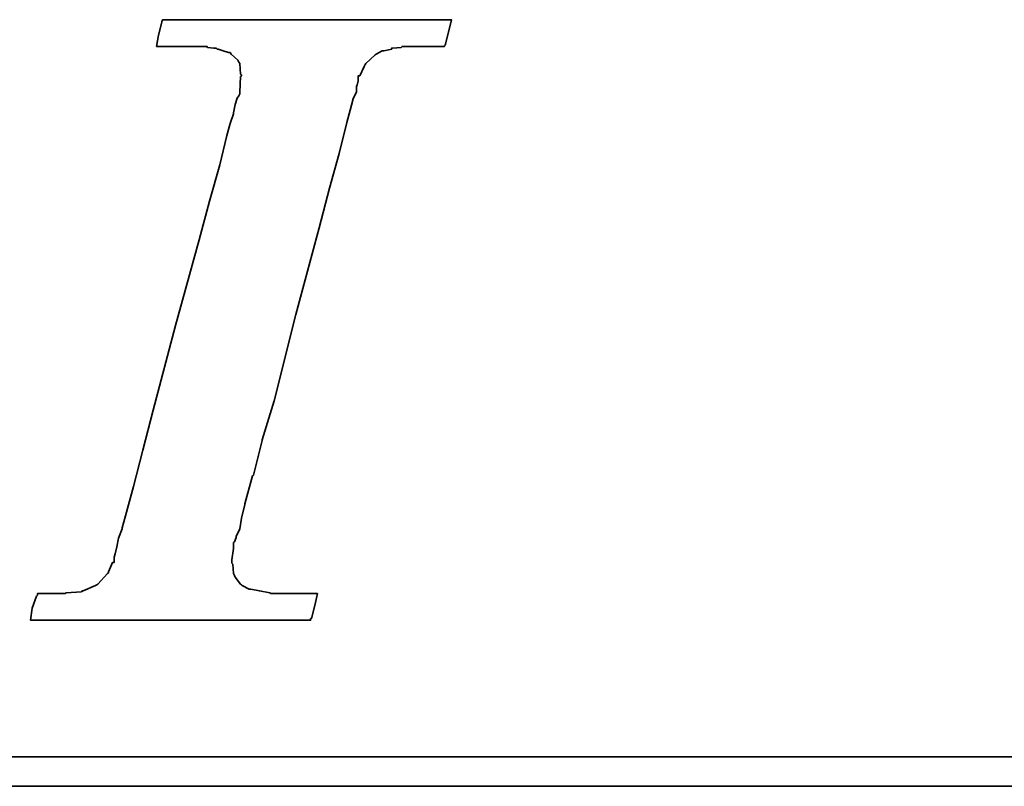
# Model space of a CAD drawing. Header units: millimetres. Extents: x -69 to 243, y -95 to 112.
# Tile 32 of 50: x 152.64 to 155.14, y 2.12 to 4.06. Entities that reach past the tile are written whole.
import ezdxf

# ---------------------------------------------------------------- set-up
doc = ezdxf.new("R2010")
doc.units = ezdxf.units.MM
doc.layers.add('DIM', color=4, linetype='Continuous')
doc.layers.add('layer 1', color=7, linetype='Continuous')

# ---------------------------------------------------------------- blocks, each defined once
blk = doc.blocks.new('TBI MOTION logo(完整正式版)')
at = {"layer": 'layer 1', "color": 22, "lineweight": 35}
for points, knots in [([(-40.59125, -7.94375), (-40.59125, -7.94375), (-40.97375, -7.94375), (-40.97375, -7.94375), (-40.97375, -7.94375), (-40.97375, -7.94375), (-41.38125, -7.94375), (-41.38125, -7.94375), (-41.38125, -7.94375), (-41.38125, -7.94375), (-41.54875, -7.94375), (-41.54875, -7.94375), (-41.54875, -7.94375), (-41.54875, -7.94375), (-41.59875, -7.94375), (-41.59875, -7.94375), (-41.59875, -7.94375), (-41.59875, -7.94375), (-41.88375, -7.94375), (-41.88375, -7.94375), (-41.88375, -7.94375), (-41.88375, -7.94375), (-41.90875, -7.91875), (-41.90875, -7.91875), (-41.90875, -7.91875), (-41.90875, -7.91875), (-42.19875, -7.87125), (-42.19875, -7.87125), (-42.19875, -7.87125), (-42.19875, -7.87125), (-42.43875, -7.82375), (-42.43875, -7.82375), (-42.43875, -7.82375), (-42.43875, -7.82375), (-42.45875, -7.82375), (-42.45875, -7.82375), (-42.45875, -7.82375), (-42.45875, -7.82375), (-42.48625, -7.82375), (-42.48625, -7.82375), (-42.48625, -7.82375), (-42.48625, -7.82375), (-42.67625, -7.72375), (-42.67625, -7.72375), (-42.67625, -7.72375), (-42.67625, -7.72375), (-42.70125, -7.70375), (-42.70125, -7.70375), (-42.70125, -7.70375), (-42.70125, -7.70375), (-42.72375, -7.67875), (-42.72375, -7.67875), (-42.72375, -7.67875), (-42.72375, -7.67875), (-42.86875, -7.48875), (-42.86875, -7.48875), (-42.86875, -7.48875), (-42.86875, -7.48875), (-42.89375, -7.43875), (-42.89375, -7.43875), (-42.89375, -7.43875), (-42.89375, -7.43875), (-42.91875, -7.38875), (-42.91875, -7.38875), (-42.91875, -7.38875), (-42.91875, -7.38875), (-42.93875, -7.12875), (-42.93875, -7.12875), (-42.93875, -7.12875), (-42.93875, -7.12875), (-42.96375, -7.10375), (-42.96375, -7.10375), (-42.96375, -7.10375), (-42.96375, -7.10375), (-42.96375, -7.05375), (-42.96375, -7.05375), (-42.96375, -7.05375), (-42.96375, -7.05375), (-42.96375, -7.00875), (-42.96375, -7.00875), (-42.96375, -7.00875), (-42.96375, -7.00875), (-42.91875, -6.69625), (-42.91875, -6.69625), (-42.91875, -6.69625), (-42.91875, -6.69625), (-42.91875, -6.62375), (-42.91875, -6.62375), (-42.91875, -6.62375), (-42.91875, -6.62375), (-42.91875, -6.59625), (-42.91875, -6.59625), (-42.91875, -6.59625), (-42.91875, -6.59625), (-42.91875, -6.57375), (-42.91875, -6.57375), (-42.91875, -6.57375), (-42.91875, -6.57375), (-42.91875, -6.52875), (-42.91875, -6.52875), (-42.91875, -6.52875), (-42.91875, -6.52875), (-42.89375, -6.50375), (-42.89375, -6.50375), (-42.89375, -6.50375), (-42.89375, -6.50375), (-42.84375, -6.38375), (-42.84375, -6.38375), (-42.84375, -6.38375), (-42.84375, -6.38375), (-42.84375, -6.35875), (-42.84375, -6.35875), (-42.84375, -6.35875), (-42.84375, -6.35875), (-42.74625, -6.14375), (-42.74625, -6.14375), (-42.74625, -6.14375), (-42.74625, -6.14375), (-42.70125, -5.85375), (-42.70125, -5.85375), (-42.70125, -5.85375), (-42.70125, -5.85375), (-42.60375, -5.47125), (-42.60375, -5.47125), (-42.60375, -5.47125), (-42.60375, -5.47125), (-42.60375, -5.44875), (-42.60375, -5.44875), (-42.60375, -5.44875), (-42.60375, -5.44875), (-42.38875, -4.67875), (-42.38875, -4.67875), (-42.38875, -4.67875), (-42.38875, -4.67875), (-42.36375, -4.65375), (-42.36375, -4.65375), (-42.36375, -4.65375), (-42.36375, -4.65375), (-42.12375, -3.69625), (-42.12375, -3.69625), (-42.12375, -3.69625), (-42.12375, -3.69625), (-42.12375, -3.67374), (-42.12375, -3.67374), (-42.12375, -3.67374), (-42.12375, -3.67374), (-41.78875, -2.59374), (-41.78875, -2.59374), (-41.78875, -2.59374), (-41.78875, -2.59374), (-41.18875, -0.19375), (-41.18875, -0.19375), (-41.18875, -0.19375), (-41.18875, -0.19375), (-40.54375, 2.20624), (-40.54375, 2.20624), (-40.54375, 2.20624), (-40.54375, 2.20624), (-40.25375, 3.30875), (-40.25375, 3.30875), (-40.25375, 3.30875), (-40.25375, 3.30875), (-39.98875, 4.27125), (-39.98875, 4.27125), (-39.98875, 4.27125), (-39.98875, 4.27125), (-39.77375, 5.13125), (-39.77375, 5.13125), (-39.77375, 5.13125), (-39.77375, 5.13125), (-39.67875, 5.47125), (-39.67875, 5.47125), (-39.67875, 5.47125), (-39.67875, 5.47125), (-39.60375, 5.75625), (-39.60375, 5.75625), (-39.60375, 5.75625), (-39.60375, 5.75625), (-39.60375, 5.78125), (-39.60375, 5.78125), (-39.60375, 5.78125), (-39.60375, 5.78125), (-39.50875, 5.97125), (-39.50875, 5.97125), (-39.50875, 5.97125), (-39.50875, 5.97125), (-39.50875, 6.13875), (-39.50875, 6.13875), (-39.50875, 6.13875), (-39.50875, 6.13875), (-39.48625, 6.16625), (-39.48625, 6.16625), (-39.48625, 6.16625), (-39.48625, 6.16625), (-39.46125, 6.28625), (-39.46125, 6.28625), (-39.46125, 6.28625), (-39.46125, 6.28625), (-39.46125, 6.42625), (-39.46125, 6.42625), (-39.46125, 6.42625), (-39.46125, 6.42625), (-39.41375, 6.42625), (-39.41375, 6.42625), (-39.41375, 6.42625), (-39.41375, 6.42625), (-39.29375, 6.69125), (-39.29375, 6.69125), (-39.29375, 6.69125), (-39.29375, 6.69125), (-39.26875, 6.74125), (-39.26875, 6.74125), (-39.26875, 6.74125), (-39.26875, 6.74125), (-39.24375, 6.76625), (-39.24375, 6.76625), (-39.24375, 6.76625), (-39.24375, 6.76625), (-38.98375, 7.00624), (-38.98375, 7.00624), (-38.98375, 7.00624), (-38.98375, 7.00624), (-38.95625, 7.02624), (-38.95625, 7.02624), (-38.95625, 7.02624), (-38.95625, 7.02624), (-38.78875, 7.12624), (-38.78875, 7.12624), (-38.78875, 7.12624), (-38.78875, 7.12624), (-38.76375, 7.12624), (-38.76375, 7.12624), (-38.76375, 7.12624), (-38.76375, 7.12624), (-38.74375, 7.12624), (-38.74375, 7.12624), (-38.74375, 7.12624), (-38.74375, 7.12624), (-38.52875, 7.17125), (-38.52875, 7.17125), (-38.52875, 7.17125), (-38.52875, 7.17125), (-38.52875, 7.19624), (-38.52875, 7.19624), (-38.52875, 7.19624), (-38.52875, 7.19624), (-38.50375, 7.19624), (-38.50375, 7.19624), (-38.50375, 7.19624), (-38.50375, 7.19624), (-38.26125, 7.21875), (-38.26125, 7.21875), (-38.26125, 7.21875), (-38.26125, 7.21875), (-38.23875, 7.24624), (-38.23875, 7.24624), (-38.23875, 7.24624), (-38.23875, 7.24624), (-38.21625, 7.24624), (-38.21625, 7.24624), (-38.21625, 7.24624), (-38.21625, 7.24624), (-38.18875, 7.24624), (-38.18875, 7.24624), (-38.18875, 7.24624), (-38.18875, 7.24624), (-37.90375, 7.24624), (-37.90375, 7.24624), (-37.90375, 7.24624), (-37.90375, 7.24624), (-37.85375, 7.24624), (-37.85375, 7.24624), (-37.85375, 7.24624), (-37.85375, 7.24624), (-37.75875, 7.24624), (-37.75875, 7.24624), (-37.75875, 7.24624), (-37.75875, 7.24624), (-37.42375, 7.24624), (-37.42375, 7.24624), (-37.42375, 7.24624), (-37.42375, 7.24624), (-37.08875, 7.24624), (-37.08875, 7.24624), (-37.08875, 7.24624), (-37.08875, 7.24624), (-37.06375, 7.24624), (-37.06375, 7.24624), (-37.06375, 7.24624), (-37.06375, 7.24624), (-37.06375, 7.26624), (-37.06375, 7.26624), (-37.06375, 7.26624), (-37.06375, 7.26624), (-37.03875, 7.29125), (-37.03875, 7.29125), (-37.03875, 7.29125), (-37.03875, 7.29125), (-37.03875, 7.31625), (-37.03875, 7.31625), (-37.03875, 7.31625), (-37.03875, 7.31625), (-36.94125, 7.67625), (-36.94125, 7.67625), (-36.94125, 7.67625), (-36.94125, 7.67625), (-36.86875, 7.98625), (-36.86875, 7.98625), (-36.86875, 7.98625), (-36.86875, 7.98625), (-36.98875, 7.98625), (-36.98875, 7.98625), (-36.98875, 7.98625), (-36.98875, 7.98625), (-37.42375, 7.98625), (-37.42375, 7.98625), (-37.42375, 7.98625), (-37.42375, 7.98625), (-37.94875, 7.98625), (-37.94875, 7.98625), (-37.94875, 7.98625), (-37.94875, 7.98625), (-38.57375, 7.98625), (-38.57375, 7.98625), (-38.57375, 7.98625), (-38.57375, 7.98625), (-39.29375, 7.98625), (-39.29375, 7.98625), (-39.29375, 7.98625), (-39.29375, 7.98625), (-40.82875, 7.98625), (-40.82875, 7.98625), (-40.82875, 7.98625), (-40.82875, 7.98625), (-42.36375, 7.98625), (-42.36375, 7.98625), (-42.36375, 7.98625), (-42.36375, 7.98625), (-43.08375, 7.98625), (-43.08375, 7.98625), (-43.08375, 7.98625), (-43.08375, 7.98625), (-43.70875, 7.98625), (-43.70875, 7.98625), (-43.70875, 7.98625), (-43.70875, 7.98625), (-44.23375, 7.98625), (-44.23375, 7.98625), (-44.23375, 7.98625), (-44.23375, 7.98625), (-44.66875, 7.98625), (-44.66875, 7.98625), (-44.66875, 7.98625), (-44.66875, 7.98625), (-44.88375, 7.98625), (-44.88375, 7.98625), (-44.88375, 7.98625), (-44.88375, 7.98625), (-44.90875, 7.94125), (-44.90875, 7.94125), (-44.90875, 7.94125), (-44.90875, 7.94125), (-44.90875, 7.91625), (-44.90875, 7.91625), (-44.90875, 7.91625), (-44.90875, 7.91625), (-45.00375, 7.55625), (-45.00375, 7.55625), (-45.00375, 7.55625), (-45.00375, 7.55625), (-45.05375, 7.24624), (-45.05375, 7.24624), (-45.05375, 7.24624), (-45.05375, 7.24624), (-44.61875, 7.24624), (-44.61875, 7.24624), (-44.61875, 7.24624), (-44.61875, 7.24624), (-44.11375, 7.24624), (-44.11375, 7.24624), (-44.11375, 7.24624), (-44.11375, 7.24624), (-43.99375, 7.24624), (-43.99375, 7.24624), (-43.99375, 7.24624), (-43.99375, 7.24624), (-43.94625, 7.24624), (-43.94625, 7.24624), (-43.94625, 7.24624), (-43.94625, 7.24624), (-43.92374, 7.24624), (-43.92374, 7.24624), (-43.92374, 7.24624), (-43.92374, 7.24624), (-43.65875, 7.24624), (-43.65875, 7.24624), (-43.65875, 7.24624), (-43.65875, 7.24624), (-43.63875, 7.21875), (-43.63875, 7.21875), (-43.63875, 7.21875), (-43.63875, 7.21875), (-43.46875, 7.19624), (-43.46875, 7.19624), (-43.46875, 7.19624), (-43.46875, 7.19624), (-43.39875, 7.19624), (-43.39875, 7.19624), (-43.39875, 7.19624), (-43.39875, 7.19624), (-43.37125, 7.17125), (-43.37125, 7.17125), (-43.37125, 7.17125), (-43.37125, 7.17125), (-43.34875, 7.17125), (-43.34875, 7.17125), (-43.34875, 7.17125), (-43.34875, 7.17125), (-43.20375, 7.12624), (-43.20375, 7.12624), (-43.20375, 7.12624), (-43.20375, 7.12624), (-43.05875, 7.07624), (-43.05875, 7.07624), (-43.05875, 7.07624), (-43.05875, 7.07624), (-43.01375, 7.07624), (-43.01375, 7.07624), (-43.01375, 7.07624), (-43.01375, 7.07624), (-42.98875, 7.02624), (-42.98875, 7.02624), (-42.98875, 7.02624), (-42.98875, 7.02624), (-42.79875, 6.86125), (-42.79875, 6.86125), (-42.79875, 6.86125), (-42.79875, 6.86125), (-42.77375, 6.81125), (-42.77375, 6.81125), (-42.77375, 6.81125), (-42.77375, 6.81125), (-42.74625, 6.76625), (-42.74625, 6.76625), (-42.74625, 6.76625), (-42.74625, 6.76625), (-42.72375, 6.47625), (-42.72375, 6.47625), (-42.72375, 6.47625), (-42.72375, 6.47625), (-42.70125, 6.45124), (-42.70125, 6.45124), (-42.70125, 6.45124), (-42.70125, 6.45124), (-42.70125, 6.42625), (-42.70125, 6.42625), (-42.70125, 6.42625), (-42.70125, 6.42625), (-42.72375, 6.40625), (-42.72375, 6.40625), (-42.72375, 6.40625), (-42.72375, 6.40625), (-42.74625, 5.97125), (-42.74625, 5.97125), (-42.74625, 5.97125), (-42.74625, 5.97125), (-42.74625, 5.94625), (-42.74625, 5.94625), (-42.74625, 5.94625), (-42.74625, 5.94625), (-42.74625, 5.92625), (-42.74625, 5.92625), (-42.74625, 5.92625), (-42.74625, 5.92625), (-42.77375, 5.87625), (-42.77375, 5.87625), (-42.77375, 5.87625), (-42.77375, 5.87625), (-42.81875, 5.80625), (-42.81875, 5.80625), (-42.81875, 5.80625), (-42.81875, 5.80625), (-42.86875, 5.63625), (-42.86875, 5.63625), (-42.86875, 5.63625), (-42.86875, 5.63625), (-42.91875, 5.39625), (-42.91875, 5.39625), (-42.91875, 5.39625), (-42.91875, 5.39625), (-42.91875, 5.37124), (-42.91875, 5.37124), (-42.91875, 5.37124), (-42.91875, 5.37124), (-43.01375, 5.10874), (-43.01375, 5.10874), (-43.01375, 5.10874), (-43.01375, 5.10874), (-43.10875, 4.77124), (-43.10875, 4.77124), (-43.10875, 4.77124), (-43.10875, 4.77124), (-43.29875, 3.95625), (-43.29875, 3.95625), (-43.29875, 3.95625), (-43.29875, 3.95625), (-43.58875, 2.95125), (-43.58875, 2.95125), (-43.58875, 2.95125), (-43.58875, 2.95125), (-43.87375, 1.87125), (-43.87375, 1.87125), (-43.87375, 1.87125), (-43.87375, 1.87125), (-44.52625, -0.50374), (-44.52625, -0.50374), (-44.52625, -0.50374), (-44.52625, -0.50374), (-45.14875, -2.85375), (-45.14875, -2.85375), (-45.14875, -2.85375), (-45.14875, -2.85375), (-45.43375, -3.95875), (-45.43375, -3.95875), (-45.43375, -3.95875), (-45.43375, -3.95875), (-45.69875, -4.96875), (-45.69875, -4.96875), (-45.69875, -4.96875), (-45.69875, -4.96875), (-45.91375, -5.78375), (-45.91375, -5.78375), (-45.91375, -5.78375), (-45.91375, -5.78375), (-46.01375, -6.11875), (-46.01375, -6.11875), (-46.01375, -6.11875), (-46.01375, -6.11875), (-46.01375, -6.14375), (-46.01375, -6.14375), (-46.01375, -6.14375), (-46.01375, -6.14375), (-46.10875, -6.40875), (-46.10875, -6.40875), (-46.10875, -6.40875), (-46.10875, -6.40875), (-46.15375, -6.64875), (-46.15375, -6.64875), (-46.15375, -6.64875), (-46.15375, -6.64875), (-46.20375, -6.83875), (-46.20375, -6.83875), (-46.20375, -6.83875), (-46.20375, -6.83875), (-46.22875, -6.93375), (-46.22875, -6.93375), (-46.22875, -6.93375), (-46.22875, -6.93375), (-46.22875, -7.07875), (-46.22875, -7.07875), (-46.22875, -7.07875), (-46.22875, -7.07875), (-46.27375, -7.07875), (-46.27375, -7.07875), (-46.27375, -7.07875), (-46.27375, -7.07875), (-46.39375, -7.34375), (-46.39375, -7.34375), (-46.39375, -7.34375), (-46.39375, -7.34375), (-46.39375, -7.36875), (-46.39375, -7.36875), (-46.39375, -7.36875), (-46.39375, -7.36875), (-46.42125, -7.38875), (-46.42125, -7.38875), (-46.42125, -7.38875), (-46.42125, -7.38875), (-46.68375, -7.67875), (-46.68375, -7.67875), (-46.68375, -7.67875), (-46.68375, -7.67875), (-46.70875, -7.70375), (-46.70875, -7.70375), (-46.70875, -7.70375), (-46.70875, -7.70375), (-46.75375, -7.72375), (-46.75375, -7.72375), (-46.75375, -7.72375), (-46.75375, -7.72375), (-47.08875, -7.87125), (-47.08875, -7.87125), (-47.08875, -7.87125), (-47.08875, -7.87125), (-47.11625, -7.87125), (-47.11625, -7.87125), (-47.11625, -7.87125), (-47.11625, -7.87125), (-47.13875, -7.89375), (-47.13875, -7.89375), (-47.13875, -7.89375), (-47.13875, -7.89375), (-47.56875, -7.91875), (-47.56875, -7.91875), (-47.56875, -7.91875), (-47.56875, -7.91875), (-47.59625, -7.94375), (-47.59625, -7.94375), (-47.59625, -7.94375), (-47.59625, -7.94375), (-47.64375, -7.94375), (-47.64375, -7.94375), (-47.64375, -7.94375), (-47.64375, -7.94375), (-47.73625, -7.94375), (-47.73625, -7.94375), (-47.73625, -7.94375), (-47.73625, -7.94375), (-48.07375, -7.94375), (-48.07375, -7.94375), (-48.07375, -7.94375), (-48.07375, -7.94375), (-48.36125, -7.94375), (-48.36125, -7.94375), (-48.36125, -7.94375), (-48.36125, -7.94375), (-48.36125, -7.96625), (-48.36125, -7.96625), (-48.36125, -7.96625), (-48.36125, -7.96625), (-48.36125, -7.99125), (-48.36125, -7.99125), (-48.36125, -7.99125), (-48.36125, -7.99125), (-48.38875, -8.01375), (-48.38875, -8.01375), (-48.38875, -8.01375), (-48.38875, -8.01375), (-48.50875, -8.34875), (-48.50875, -8.34875), (-48.50875, -8.34875), (-48.50875, -8.34875), (-48.55375, -8.68625), (-48.55375, -8.68625), (-48.55375, -8.68625), (-48.55375, -8.68625), (-48.45875, -8.68625), (-48.45875, -8.68625), (-48.45875, -8.68625), (-48.45875, -8.68625), (-48.07375, -8.68625), (-48.07375, -8.68625), (-48.07375, -8.68625), (-48.07375, -8.68625), (-47.52375, -8.68625), (-47.52375, -8.68625), (-47.52375, -8.68625), (-47.52375, -8.68625), (-46.92375, -8.68625), (-46.92375, -8.68625), (-46.92375, -8.68625), (-46.92375, -8.68625), (-46.25375, -8.68625), (-46.25375, -8.68625), (-46.25375, -8.68625), (-46.25375, -8.68625), (-46.20375, -8.68625), (-46.20375, -8.68625), (-46.20375, -8.68625), (-46.20375, -8.68625), (-44.71375, -8.68625), (-44.71375, -8.68625), (-44.71375, -8.68625), (-44.71375, -8.68625), (-43.22875, -8.68625), (-43.22875, -8.68625), (-43.22875, -8.68625), (-43.22875, -8.68625), (-42.55875, -8.68625), (-42.55875, -8.68625), (-42.55875, -8.68625), (-42.55875, -8.68625), (-42.50875, -8.68625), (-42.50875, -8.68625), (-42.50875, -8.68625), (-42.50875, -8.68625), (-41.93375, -8.68625), (-41.93375, -8.68625), (-41.93375, -8.68625), (-41.93375, -8.68625), (-41.38125, -8.68625), (-41.38125, -8.68625), (-41.38125, -8.68625), (-41.38125, -8.68625), (-40.97375, -8.68625), (-40.97375, -8.68625), (-40.97375, -8.68625), (-40.97375, -8.68625), (-40.78125, -8.68625), (-40.78125, -8.68625), (-40.78125, -8.68625), (-40.78125, -8.68625), (-40.78125, -8.63875), (-40.78125, -8.63875), (-40.78125, -8.63875), (-40.78125, -8.63875), (-40.75875, -8.63875), (-40.75875, -8.63875), (-40.75875, -8.63875), (-40.75875, -8.63875), (-40.66375, -8.27875), (-40.66375, -8.27875), (-40.66375, -8.27875), (-40.66375, -8.27875), (-40.59125, -7.94375), (-40.59125, -7.94375)], [0, 0, 0, 0, 0.00558659, 0.00558659, 0.00558659, 0.00558659, 0.01117318, 0.01117318, 0.01117318, 0.01117318, 0.01675978, 0.01675978, 0.01675978, 0.01675978, 0.02234637, 0.02234637, 0.02234637, 0.02234637, 0.02793296, 0.02793296, 0.02793296, 0.02793296, 0.03351955, 0.03351955, 0.03351955, 0.03351955, 0.03910615, 0.03910615, 0.03910615, 0.03910615, 0.04469274, 0.04469274, 0.04469274, 0.04469274, 0.05027933, 0.05027933, 0.05027933, 0.05027933, 0.05586592, 0.05586592, 0.05586592, 0.05586592, 0.06145251, 0.06145251, 0.06145251, 0.06145251, 0.06703911, 0.06703911, 0.06703911, 0.06703911, 0.0726257, 0.0726257, 0.0726257, 0.0726257, 0.07821229, 0.07821229, 0.07821229, 0.07821229, 0.08379888, 0.08379888, 0.08379888, 0.08379888, 0.08938547, 0.08938547, 0.08938547, 0.08938547, 0.09497207, 0.09497207, 0.09497207, 0.09497207, 0.10055866, 0.10055866, 0.10055866, 0.10055866, 0.10614525, 0.10614525, 0.10614525, 0.10614525, 0.11173184, 0.11173184, 0.11173184, 0.11173184, 0.11731844, 0.11731844, 0.11731844, 0.11731844, 0.12290503, 0.12290503, 0.12290503, 0.12290503, 0.12849162, 0.12849162, 0.12849162, 0.12849162, 0.13407821, 0.13407821, 0.13407821, 0.13407821, 0.1396648, 0.1396648, 0.1396648, 0.1396648, 0.1452514, 0.1452514, 0.1452514, 0.1452514, 0.15083799, 0.15083799, 0.15083799, 0.15083799, 0.15642458, 0.15642458, 0.15642458, 0.15642458, 0.16201117, 0.16201117, 0.16201117, 0.16201117, 0.16759777, 0.16759777, 0.16759777, 0.16759777, 0.17318436, 0.17318436, 0.17318436, 0.17318436, 0.17877095, 0.17877095, 0.17877095, 0.17877095, 0.18435754, 0.18435754, 0.18435754, 0.18435754, 0.18994413, 0.18994413, 0.18994413, 0.18994413, 0.19553073, 0.19553073, 0.19553073, 0.19553073, 0.20111732, 0.20111732, 0.20111732, 0.20111732, 0.20670391, 0.20670391, 0.20670391, 0.20670391, 0.2122905, 0.2122905, 0.2122905, 0.2122905, 0.21787709, 0.21787709, 0.21787709, 0.21787709, 0.22346369, 0.22346369, 0.22346369, 0.22346369, 0.22905028, 0.22905028, 0.22905028, 0.22905028, 0.23463687, 0.23463687, 0.23463687, 0.23463687, 0.24022346, 0.24022346, 0.24022346, 0.24022346, 0.24581006, 0.24581006, 0.24581006, 0.24581006, 0.25139665, 0.25139665, 0.25139665, 0.25139665, 0.25698324, 0.25698324, 0.25698324, 0.25698324, 0.26256983, 0.26256983, 0.26256983, 0.26256983, 0.26815642, 0.26815642, 0.26815642, 0.26815642, 0.27374302, 0.27374302, 0.27374302, 0.27374302, 0.27932961, 0.27932961, 0.27932961, 0.27932961, 0.2849162, 0.2849162, 0.2849162, 0.2849162, 0.29050279, 0.29050279, 0.29050279, 0.29050279, 0.29608939, 0.29608939, 0.29608939, 0.29608939, 0.30167598, 0.30167598, 0.30167598, 0.30167598, 0.30726257, 0.30726257, 0.30726257, 0.30726257, 0.31284916, 0.31284916, 0.31284916, 0.31284916, 0.31843575, 0.31843575, 0.31843575, 0.31843575, 0.32402235, 0.32402235, 0.32402235, 0.32402235, 0.32960894, 0.32960894, 0.32960894, 0.32960894, 0.33519553, 0.33519553, 0.33519553, 0.33519553, 0.34078212, 0.34078212, 0.34078212, 0.34078212, 0.34636872, 0.34636872, 0.34636872, 0.34636872, 0.35195531, 0.35195531, 0.35195531, 0.35195531, 0.3575419, 0.3575419, 0.3575419, 0.3575419, 0.36312849, 0.36312849, 0.36312849, 0.36312849, 0.36871508, 0.36871508, 0.36871508, 0.36871508, 0.37430168, 0.37430168, 0.37430168, 0.37430168, 0.37988827, 0.37988827, 0.37988827, 0.37988827, 0.38547486, 0.38547486, 0.38547486, 0.38547486, 0.39106145, 0.39106145, 0.39106145, 0.39106145, 0.39664804, 0.39664804, 0.39664804, 0.39664804, 0.40223464, 0.40223464, 0.40223464, 0.40223464, 0.40782123, 0.40782123, 0.40782123, 0.40782123, 0.41340782, 0.41340782, 0.41340782, 0.41340782, 0.41899441, 0.41899441, 0.41899441, 0.41899441, 0.42458101, 0.42458101, 0.42458101, 0.42458101, 0.4301676, 0.4301676, 0.4301676, 0.4301676, 0.43575419, 0.43575419, 0.43575419, 0.43575419, 0.44134078, 0.44134078, 0.44134078, 0.44134078, 0.44692737, 0.44692737, 0.44692737, 0.44692737, 0.45251397, 0.45251397, 0.45251397, 0.45251397, 0.45810056, 0.45810056, 0.45810056, 0.45810056, 0.46368715, 0.46368715, 0.46368715, 0.46368715, 0.46927374, 0.46927374, 0.46927374, 0.46927374, 0.47486034, 0.47486034, 0.47486034, 0.47486034, 0.48044693, 0.48044693, 0.48044693, 0.48044693, 0.48603352, 0.48603352, 0.48603352, 0.48603352, 0.49162011, 0.49162011, 0.49162011, 0.49162011, 0.4972067, 0.4972067, 0.4972067, 0.4972067, 0.5027933, 0.5027933, 0.5027933, 0.5027933, 0.50837989, 0.50837989, 0.50837989, 0.50837989, 0.51396648, 0.51396648, 0.51396648, 0.51396648, 0.51955307, 0.51955307, 0.51955307, 0.51955307, 0.52513966, 0.52513966, 0.52513966, 0.52513966, 0.53072626, 0.53072626, 0.53072626, 0.53072626, 0.53631285, 0.53631285, 0.53631285, 0.53631285, 0.54189944, 0.54189944, 0.54189944, 0.54189944, 0.54748603, 0.54748603, 0.54748603, 0.54748603, 0.55307263, 0.55307263, 0.55307263, 0.55307263, 0.55865922, 0.55865922, 0.55865922, 0.55865922, 0.56424581, 0.56424581, 0.56424581, 0.56424581, 0.5698324, 0.5698324, 0.5698324, 0.5698324, 0.57541899, 0.57541899, 0.57541899, 0.57541899, 0.58100559, 0.58100559, 0.58100559, 0.58100559, 0.58659218, 0.58659218, 0.58659218, 0.58659218, 0.59217877, 0.59217877, 0.59217877, 0.59217877, 0.59776536, 0.59776536, 0.59776536, 0.59776536, 0.60335196, 0.60335196, 0.60335196, 0.60335196, 0.60893855, 0.60893855, 0.60893855, 0.60893855, 0.61452514, 0.61452514, 0.61452514, 0.61452514, 0.62011173, 0.62011173, 0.62011173, 0.62011173, 0.62569832, 0.62569832, 0.62569832, 0.62569832, 0.63128492, 0.63128492, 0.63128492, 0.63128492, 0.63687151, 0.63687151, 0.63687151, 0.63687151, 0.6424581, 0.6424581, 0.6424581, 0.6424581, 0.64804469, 0.64804469, 0.64804469, 0.64804469, 0.65363128, 0.65363128, 0.65363128, 0.65363128, 0.65921788, 0.65921788, 0.65921788, 0.65921788, 0.66480447, 0.66480447, 0.66480447, 0.66480447, 0.67039106, 0.67039106, 0.67039106, 0.67039106, 0.67597765, 0.67597765, 0.67597765, 0.67597765, 0.68156425, 0.68156425, 0.68156425, 0.68156425, 0.68715084, 0.68715084, 0.68715084, 0.68715084, 0.69273743, 0.69273743, 0.69273743, 0.69273743, 0.69832402, 0.69832402, 0.69832402, 0.69832402, 0.70391061, 0.70391061, 0.70391061, 0.70391061, 0.70949721, 0.70949721, 0.70949721, 0.70949721, 0.7150838, 0.7150838, 0.7150838, 0.7150838, 0.72067039, 0.72067039, 0.72067039, 0.72067039, 0.72625698, 0.72625698, 0.72625698, 0.72625698, 0.73184358, 0.73184358, 0.73184358, 0.73184358, 0.73743017, 0.73743017, 0.73743017, 0.73743017, 0.74301676, 0.74301676, 0.74301676, 0.74301676, 0.74860335, 0.74860335, 0.74860335, 0.74860335, 0.75418994, 0.75418994, 0.75418994, 0.75418994, 0.75977654, 0.75977654, 0.75977654, 0.75977654, 0.76536313, 0.76536313, 0.76536313, 0.76536313, 0.77094972, 0.77094972, 0.77094972, 0.77094972, 0.77653631, 0.77653631, 0.77653631, 0.77653631, 0.78212291, 0.78212291, 0.78212291, 0.78212291, 0.7877095, 0.7877095, 0.7877095, 0.7877095, 0.79329609, 0.79329609, 0.79329609, 0.79329609, 0.79888268, 0.79888268, 0.79888268, 0.79888268, 0.80446927, 0.80446927, 0.80446927, 0.80446927, 0.81005587, 0.81005587, 0.81005587, 0.81005587, 0.81564246, 0.81564246, 0.81564246, 0.81564246, 0.82122905, 0.82122905, 0.82122905, 0.82122905, 0.82681564, 0.82681564, 0.82681564, 0.82681564, 0.83240223, 0.83240223, 0.83240223, 0.83240223, 0.83798883, 0.83798883, 0.83798883, 0.83798883, 0.84357542, 0.84357542, 0.84357542, 0.84357542, 0.84916201, 0.84916201, 0.84916201, 0.84916201, 0.8547486, 0.8547486, 0.8547486, 0.8547486, 0.8603352, 0.8603352, 0.8603352, 0.8603352, 0.86592179, 0.86592179, 0.86592179, 0.86592179, 0.87150838, 0.87150838, 0.87150838, 0.87150838, 0.87709497, 0.87709497, 0.87709497, 0.87709497, 0.88268156, 0.88268156, 0.88268156, 0.88268156, 0.88826816, 0.88826816, 0.88826816, 0.88826816, 0.89385475, 0.89385475, 0.89385475, 0.89385475, 0.89944134, 0.89944134, 0.89944134, 0.89944134, 0.90502793, 0.90502793, 0.90502793, 0.90502793, 0.91061453, 0.91061453, 0.91061453, 0.91061453, 0.91620112, 0.91620112, 0.91620112, 0.91620112, 0.92178771, 0.92178771, 0.92178771, 0.92178771, 0.9273743, 0.9273743, 0.9273743, 0.9273743, 0.93296089, 0.93296089, 0.93296089, 0.93296089, 0.93854749, 0.93854749, 0.93854749, 0.93854749, 0.94413408, 0.94413408, 0.94413408, 0.94413408, 0.94972067, 0.94972067, 0.94972067, 0.94972067, 0.95530726, 0.95530726, 0.95530726, 0.95530726, 0.96089385, 0.96089385, 0.96089385, 0.96089385, 0.96648045, 0.96648045, 0.96648045, 0.96648045, 0.97206704, 0.97206704, 0.97206704, 0.97206704, 0.97765363, 0.97765363, 0.97765363, 0.97765363, 0.98324022, 0.98324022, 0.98324022, 0.98324022, 0.98882682, 0.98882682, 0.98882682, 0.98882682, 0.99441341, 0.99441341, 0.99441341, 0.99441341, 1, 1, 1, 1]), ([(75.90875, -9.47875), (75.90875, -9.47875), (75.90875, -12.28625), (75.90875, -12.28625), (75.90875, -12.28625), (75.90875, -12.28625), (75.90875, -12.47875), (75.90875, -12.47875), (75.90875, -12.47875), (75.90875, -12.47875), (75.71625, -12.47875), (75.71625, -12.47875), (75.71625, -12.47875), (75.71625, -12.47875), (-88.32875, -12.47875), (-88.32875, -12.47875), (-88.32875, -12.47875), (-88.32875, -12.47875), (-88.32875, -13.29375), (-88.32875, -13.29375), (-88.32875, -13.29375), (-88.32875, -13.29375), (82.89125, -13.29375), (82.89125, -13.29375), (82.89125, -13.29375), (82.89125, -13.29375), (75.90875, -9.47875), (75.90875, -9.47875)], [0, 0, 0, 0, 0.14285714, 0.14285714, 0.14285714, 0.14285714, 0.28571429, 0.28571429, 0.28571429, 0.28571429, 0.42857143, 0.42857143, 0.42857143, 0.42857143, 0.57142857, 0.57142857, 0.57142857, 0.57142857, 0.71428571, 0.71428571, 0.71428571, 0.71428571, 0.85714286, 0.85714286, 0.85714286, 0.85714286, 1, 1, 1, 1])]:
    blk.add_open_spline(points, degree=3, knots=knots, dxfattribs=at)

msp = doc.modelspace()

# ---------------------------------------------------------------- block references
at = {"layer": 'DIM', "color": 7, "xscale": 0.0915905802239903, "yscale": 0.0915905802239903, "zscale": 0.0915905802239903}
msp.add_blockref('TBI MOTION logo(完整正式版)', (157.1104, 3.3334), dxfattribs=at)

doc.saveas('drawing.dxf')
